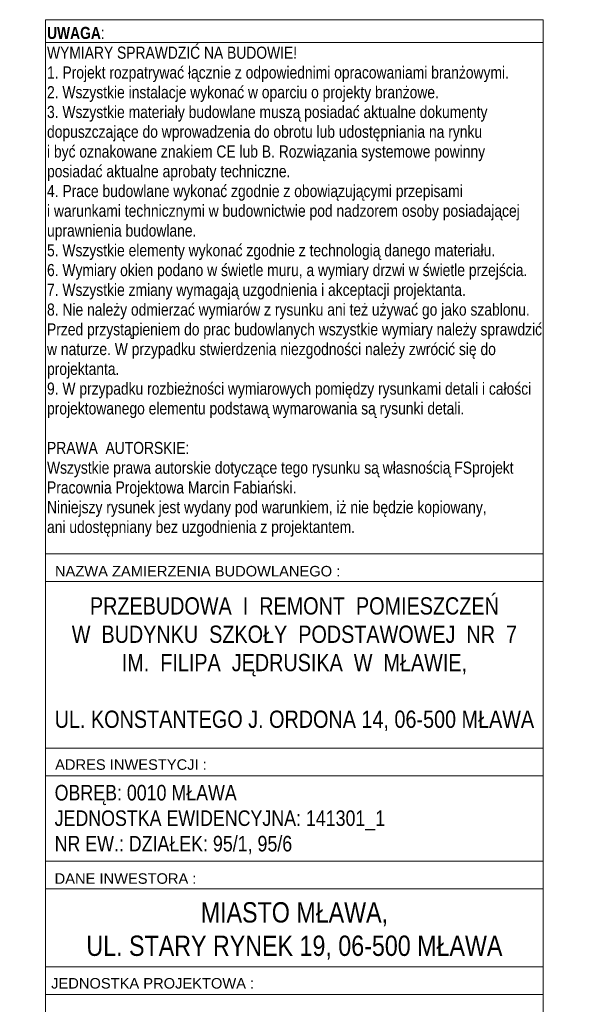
# Model space of a CAD drawing. Header units: centimetres. Extents: x 5703 to 19022, y -2164 to 612.
# Tile 9 of 49: x 5703 to 6342, y -527 to 612. Entities that reach past the tile are written whole.
import ezdxf

# ---------------------------------------------------------------- set-up
doc = ezdxf.new("R2010")
doc.units = ezdxf.units.CM
doc.header["$MEASUREMENT"] = 0
doc.styles.add('GENERATED_STYLE_1', font='ARIALN.TTF')
doc.styles.add('GENERATED_STYLE_2', font='ARIALNB.TTF')
doc.styles.add('GENERATED_STYLE_3', font='arial.ttf')

msp = doc.modelspace()

# ---------------------------------------------------------------- linework, layer by layer
at = {"color": 7, "linetype": 'Continuous', "lineweight": 13}
for p, q in [((5733.3, 585.4), (6309.3, 585.4)), ((5733.3, -6.3), (6309.3, -6.3)), ((5733.3, -38.3), (6309.3, -38.3)), ((5733.3, -230.9), (6309.3, -230.9)), ((5733.3, -262.9), (6309.3, -262.9)), ((5733.3, -262.9), (6309.3, -262.9)), ((5733.3, -262.9), (6309.3, -262.9)), ((5733.3, -361.7), (6309.3, -361.7)), ((5733.3, -393.7), (6309.3, -393.7)), ((5733.3, -484), (6309.3, -484)), ((5733.3, -516), (6309.3, -516))]:
    msp.add_line(p, q, dxfattribs=at)
at = {"color": 7, "linetype": 'Continuous', "lineweight": 13, "flags": 128}
msp.add_lwpolyline([(5733.3, 611.8), (6309.3, 611.8), (6309.3, -1664.9), (5733.3, -1664.9)], close=True, dxfattribs=at)

# ---------------------------------------------------------------- texts
at = {"color": 7, "linetype": 'Continuous', "lineweight": 13, "insert": (5734.9, 603.5), "char_height": 14, "width": 574.382, "attachment_point": 1, "line_spacing_factor": 0.979573, "style": 'GENERATED_STYLE_2'}
msp.add_mtext('\\A1;{\\pql;\\fArial Narrow|b1|i0|c0|p34;UWAGA\\fArial Narrow|b0|i0|c0|p34;:  \\P\\pql;\\fArial Narrow|b0|i0|c0|p34;WYMIARY SPRAWDZIĆ NA BUDOWIE!\\P\\pql;\\fArial Narrow|b0|i0|c0|p34;1. Projekt rozpatrywać łącznie z odpowiednimi opracowaniami branżowymi.\\P\\pql;\\fArial Narrow|b0|i0|c0|p34;2. Wszystkie instalacje wykonać w oparciu o projekty branżowe.\\P\\pql;\\fArial Narrow|b0|i0|c0|p34;3. Wszystkie materiały budowlane muszą posiadać aktualne dokumenty \\P\\pql;\\fArial Narrow|b0|i0|c0|p34;dopuszczające do wprowadzenia do obrotu lub udostępniania na rynku \\P\\pql;\\fArial Narrow|b0|i0|c0|p34;i być oznakowane znakiem CE lub B. Rozwiązania systemowe powinny \\P\\pql;\\fArial Narrow|b0|i0|c0|p34;posiadać aktualne aprobaty techniczne.\\P\\pql;\\fArial Narrow|b0|i0|c0|p34;4. Prace budowlane wykonać zgodnie z obowiązującymi przepisami \\P\\pql;\\fArial Narrow|b0|i0|c0|p34;i warunkami technicznymi w budownictwie pod nadzorem osoby posiadającej\\P\\pql;\\fArial Narrow|b0|i0|c0|p34;uprawnienia budowlane.\\P\\pql;\\fArial Narrow|b0|i0|c0|p34;5. Wszystkie elementy wykonać zgodnie z technologią danego materiału.\\P\\pql;\\fArial Narrow|b0|i0|c0|p34;6. Wymiary okien podano w świetle muru, a wymiary drzwi w świetle przejścia.\\P\\pql;\\fArial Narrow|b0|i0|c0|p34;7. Wszystkie zmiany wymagają uzgodnienia i akceptacji projektanta.\\P\\pql;\\fArial Narrow|b0|i0|c0|p34;8. Nie należy odmierzać wymiarów z rysunku ani też używać go jako szablonu.\\P\\pql;\\fArial Narrow|b0|i0|c0|p34;Przed przystąpieniem do prac budowlanych wszystkie wymiary należy sprawdzić w naturze. W przypadku stwierdzenia niezgodności należy zwrócić się do projektanta.\\P\\pql;\\fArial Narrow|b0|i0|c0|p34;9. W przypadku rozbieżności wymiarowych pomiędzy rysunkami detali i całości projektowanego elementu podstawą wymarowania są rysunki detali.     \\P\\pql;\\fArial Narrow|b0|i0|c0|p34;\\P\\pql;\\fArial Narrow|b0|i0|c0|p34;PRAWA  AUTORSKIE:\\P\\pql;\\fArial Narrow|b0|i0|c0|p34;Wszystkie prawa autorskie dotyczące tego rysunku są własnością FSprojekt \\P\\pql;\\fArial Narrow|b0|i0|c0|p34;Pracownia Projektowa Marcin Fabiański.\\P\\pql;\\fArial Narrow|b0|i0|c0|p34;Niniejszy rysunek jest wydany pod warunkiem, iż nie będzie kopiowany, \\P\\pql;\\fArial Narrow|b0|i0|c0|p34;ani udostępniany bez uzgodnienia z projektantem.}', dxfattribs=at)
at = {"color": 7, "linetype": 'Continuous', "lineweight": 13, "char_height": 12.16, "attachment_point": 4, "style": 'GENERATED_STYLE_3'}
for s, insert in [('\\A1;{\\pql;\\fArial|b0|i0|c238|p38;NAZWA ZAMIERZENIA BUDOWLANEGO :}', (5744.1, -26.3)), ('\\A1;{\\pql;\\fArial|b0|i0|c238|p38;ADRES INWESTYCJI :}', (5744.3, -250)), ('\\A1;{\\pql;\\fArial|b0|i0|c238|p38;DANE \\fArial|b0|i0|c238|p38;INWESTOR\\fArial|b0|i0|c238|p38;A\\fArial|b0|i0|c238|p38; :}', (5743.7, -381.9)), ('\\A1;{\\pql;\\fArial|b0|i0|c238|p38;JEDNOSTKA PROJEKTOWA\\fArial|b0|i0|c238|p38; :}', (5739.7, -503.1))]:
    msp.add_mtext(s, dxfattribs=dict(at, insert=insert))
at = {"color": 7, "linetype": 'Continuous', "lineweight": 13, "style": 'GENERATED_STYLE_1'}
for s, insert, char_height, attachment_point, line_spacing_factor in [('\\A1;{\\pqc;\\fArial Narrow|b0|i0|c0|p34;PRZEBUDOWA  I  REMONT  POMIESZCZEŃ \\P\\pqc;\\fArial Narrow|b0|i0|c0|p34;W  BUDYNKU  SZKOŁY  PODSTAWOWEJ  NR  7 \\P\\pqc;\\fArial Narrow|b0|i0|c0|p34;IM.  FILIPA  JĘDRUSIKA  W  MŁAWIE, \\P\\pqc;\\fArial Narrow|b0|i0|c0|p34;\\P\\pqc;\\fArial Narrow|b0|i0|c0|p34;UL. KONSTANTEGO J. ORDONA 14, 06-500 MŁAWA}', (6021.3, -56.4), 20, 2, 0.982922), ('\\A1;{\\pql;\\fArial Narrow|b0|i0|c0|p34;OBRĘB: 0010 MŁAWA\\P\\pql;\\fArial Narrow|b0|i0|c0|p34;JEDNOSTKA EWIDENCYJNA: 141301_1\\P\\pql;\\fArial Narrow|b0|i0|c0|p34;NR EW.: DZIAŁEK: 95/1, 95/6}', (5743.7, -273.5), 18, 1, 0.982044), ('\\A1;{\\pqc;\\fArial Narrow|b0|i0|c0|p34;MIASTO MŁAWA, \\P\\pqc;\\fArial Narrow|b0|i0|c0|p34;UL. STARY RYNEK 19, 06-500 MŁAWA}', (6021.3, -409.2), 23.5, 2, 0.985871)]:
    msp.add_mtext(s, dxfattribs=dict(at, insert=insert, char_height=char_height, attachment_point=attachment_point, line_spacing_factor=line_spacing_factor))

doc.saveas('drawing.dxf')
